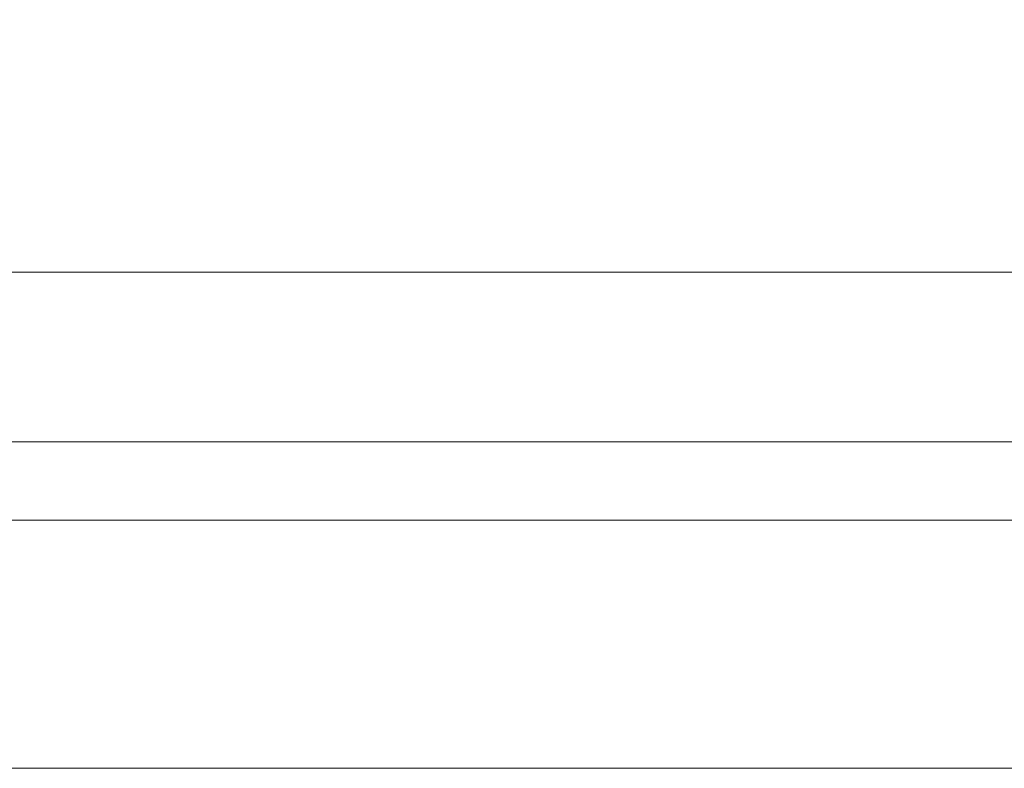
# Model space of a CAD drawing. Header units: millimetres. Extents: x 5 to 415, y 5 to 292.
# Tile 17 of 107: x 286 to 346, y 5 to 50. Entities that reach past the tile are written whole.
import ezdxf
from ezdxf.enums import TextEntityAlignment as Align

# ---------------------------------------------------------------- set-up
doc = ezdxf.new("R2010")
doc.units = ezdxf.units.MM
doc.header["$MEASUREMENT"] = 0
doc.layers.add('01-007-DESSINS IMPORTES_GEOMETRE_EXTERNES_XREF', color=7, linetype='Continuous')
doc.styles.add('STYLE_GENERE_1', font='Arial Bold.ttf')

# ---------------------------------------------------------------- blocks, each defined once
blk = doc.blocks.new('Titre de dessin intégré[1]', base_point=(11.434, 39.537))
at = {"layer": '01-007-DESSINS IMPORTES_GEOMETRE_EXTERNES_XREF', "color": 7, "linetype": 'Continuous', "lineweight": 20}
blk.add_line((11.434, 24.737), (415, 24.737), dxfattribs=at)
at = {"layer": '01-007-DESSINS IMPORTES_GEOMETRE_EXTERNES_XREF', "color": 7, "lineweight": 20, "style": 'STYLE_GENERE_1'}
blk.add_attdef('AC_DrawingNumber', text='', height=3, dxfattribs=at).set_placement((11.434, 28.851), align=Align.TOP_LEFT)
blk.add_attdef('AC_DrawingName', text='', height=3, dxfattribs=at).set_placement((213.217, 28.851), align=Align.TOP_CENTER)
blk.add_attdef('AC_DrawingScale', text='', height=3, dxfattribs=at).set_placement((415, 28.851), align=Align.TOP_RIGHT)

msp = doc.modelspace()

# ---------------------------------------------------------------- linework, layer by layer
at = {"color": 7, "linetype": 'Continuous', "lineweight": 13}
for points in [[(415, 5), (5, 5), (5, 292), (415, 292)], [(415, 5), (5, 5), (5, 35), (415, 35)], [(26, 20), (415, 20), (415, 5), (26, 5)]]:
    msp.add_lwpolyline(points, close=True, dxfattribs=at)

# ---------------------------------------------------------------- block references
at = {"layer": '01-007-DESSINS IMPORTES_GEOMETRE_EXTERNES_XREF', "color": 7, "lineweight": 20}
msp.add_blockref('Titre de dessin intégré[1]', (11.434, 39.537), dxfattribs=at)

doc.saveas('drawing.dxf')
